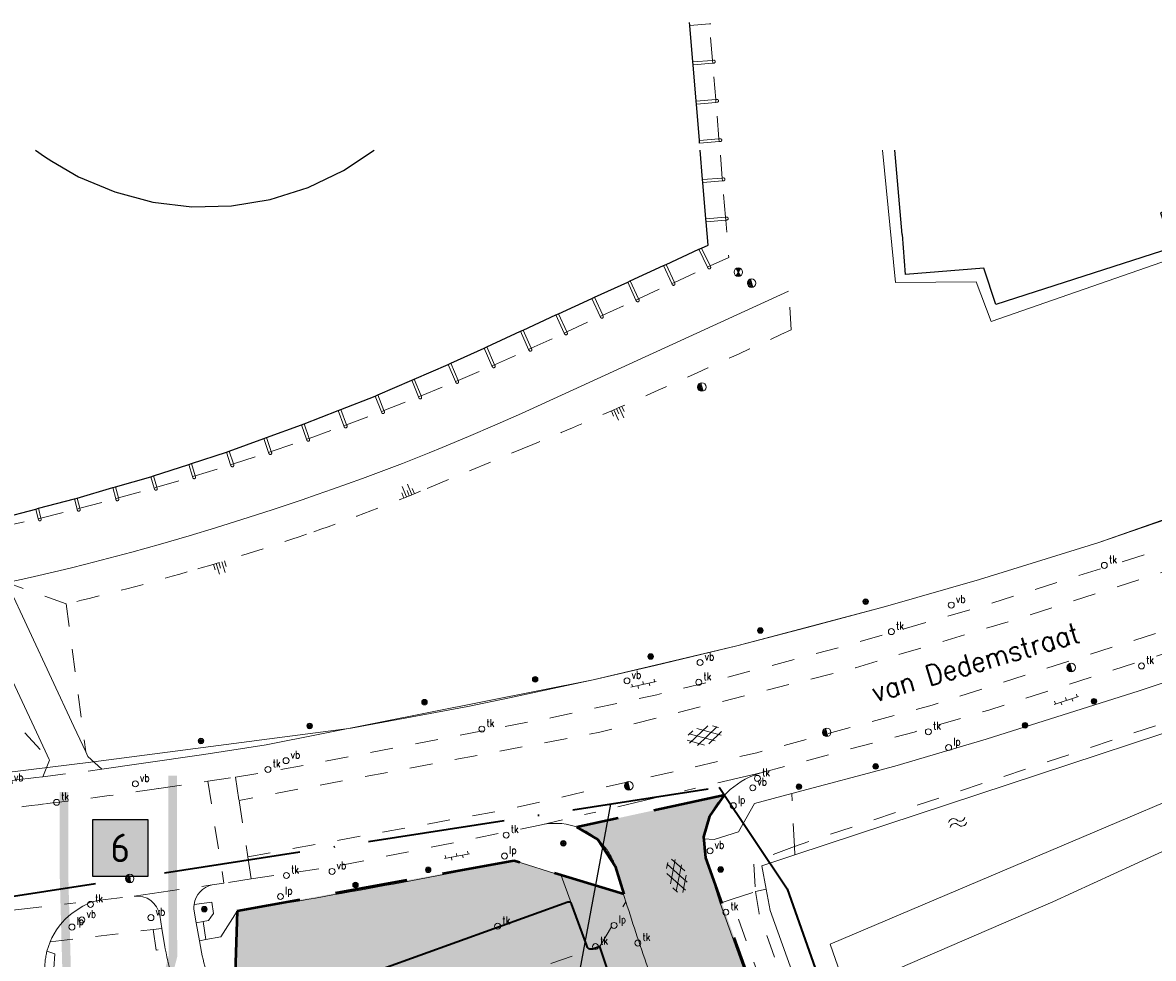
# Model space of a CAD drawing. Header units: metres. Extents: x 132072 to 132715, y 517419 to 517799.
# Tile 28 of 33: x 132472 to 132571, y 517717 to 517799. Entities that reach past the tile are written whole.
import ezdxf
from ezdxf.enums import TextEntityAlignment as Align
from ezdxf.lldxf.tags import DXFTag

# ---------------------------------------------------------------- set-up
doc = ezdxf.new("R2010")
doc.units = ezdxf.units.M
for name, pattern in [('HIDDEN', [9.525, 6.35, -3.175]), ('NLCS-HIDDEN', [4, 2, -2]), ('XX-HART', [13, 4, -2, 1, -2, 4]), ('XX-PROJECTGRENS', [18, 12, -3, 0, -3])]:
    doc.linetypes.add(name, pattern=pattern)
for name, color, linetype, lineweight in [('B-XX-MO-DETAIL1-V', 253, 'CONTINUOUS', 18), ('B-XX-VH-VERHARDING_ASFALT-ROOD-G', 1, 'CONTINUOUS', 35), ('GBKN HOOFDGEBOUW', 250, 'CONTINUOUS', 25), ('GBKN HOOFDGEBOUW OVERBOUWD', 250, 'CONTINUOUS', 25), ('GBKN KANT FUNCTIEVERSCHIL WEG', 252, 'NLCS-HIDDEN', 13), ('GBKN KANT FUNTIEVERSCHIL', 252, 'NLCS-HIDDEN', 13), ('GBKN KANT GESLOTEN VERHARDING', 252, 'CONTINUOUS', 13), ('GBKN KANT GESLOTEN VERHARDING EIGEN TERREIN', 252, 'CONTINUOUS', 13), ('GBKN KANT OP  OF INRIT', 252, 'NLCS-HIDDEN', 13), ('GBKN KANT OPEN VERHARDING', 252, 'CONTINUOUS', 13), ('GBKN KANT WEGVAK GESL VERHARDING', 252, 'NLCS-HIDDEN', 13), ('GBKN KANT WEGVAK HULPLIJN', 252, 'XX-HART', 13), ('GBKN MUUR', 252, 'NLCS-HIDDEN', 13), ('GBKN OVERBOUW', 252, 'NLCS-HIDDEN', 13), ('GBKN STRAATNAAM', 252, 'CONTINUOUS', 13), ('GBKN TALUD', 252, 'CONTINUOUS', 13), ('GBKN TALUDLIJN', 252, 'NLCS-HIDDEN', 13), ('GBKN VERHARDINGSSYMBOOL', 252, 'CONTINUOUS', 13), ('GBKN VLAKAFSLUITING', 252, 'NLCS-HIDDEN', 13), ('GBKN VLAKAFSLUITING BEHEER GROEN', 252, 'NLCS-HIDDEN', 13), ('GBKN VLAKAFSLUITING BEHEER WEGEN', 252, 'NLCS-HIDDEN', 13), ('GBKN WALBESCHERMING', 252, 'CONTINUOUS', 13), ('GBKN WATER', 252, 'CONTINUOUS', 13), ('KADASTER PERCEELSGRENS', 252, 'KG-KADASTRAAL', 13), ('KADASTER VOORLOPIGE PERCEELSGRENS DERDEN', 252, 'CONTINUOUS', 13), ('N-XX-KG-PROJECTGRENS-G', 7, 'XX-PROJECTGRENS', 35), ('N-XX-MO-ONDERZOEK_VAKINDELING-S', 2, 'CONTINUOUS', 25), ('THEMA BOOM', 252, 'CONTINUOUS', 13), ('THEMA LICHTMAST', 252, 'CONTINUOUS', 13), ('THEMA RIOOL', 252, 'CONTINUOUS', 13), ('THEMA STRAATMEUBILAIR', 252, 'CONTINUOUS', 13), ('X-XX-AL-DETAIL1-T25', 8, 'CONTINUOUS', 25), ('X-XX-AL-REFERENTIE-G', 7, 'CONTINUOUS', 18)]:
    doc.layers.add(name, color=color, linetype=linetype, lineweight=lineweight)
doc.styles.add('NLCS-ISO-M1000-T25', font='NLCS-ISO.ttf', dxfattribs={"height": 2.5})
doc.styles.add('Style-STANDARD', font='STANDARD.shx')
tags = doc.linetypes.add('KG-KADASTRAAL', pattern='A,5.5,-2,["K",Standard,S=1.8,R=0,X=0,Y=-0.9],-2,5.5,-2,[5,NLCS.SHX,S=0.75,R=0,X=0,Y=0],-2', length=19).pattern_tags.tags
tags[6] = DXFTag(74, 10)

# ---------------------------------------------------------------- blocks, each defined once
blk = doc.blocks.new('talud')
at = {"layer": 'GBKN TALUD'}
for p, q in [((0.0025, 0), (0.0025, -0.01)), ((0.005, 0), (0.005, -0.005)), ((-0.005, 0), (-0.005, -0.005)), ((-0.0025, 0), (-0.0025, -0.01)), ((0, 0), (0, -0.005))]:
    blk.add_line(p, q, dxfattribs=at)
blk = doc.blocks.new('talud_1')
at = {"layer": 'GBKN TALUD'}
for p, q in [((0, 0), (0.00349, -0.00358)), ((0.00179, 0.00174), (0.00877, -0.00542)), ((0.00358, 0.00349), (0.00707, -0.00009)), ((-0.00358, -0.00349), (-0.00009, -0.00707)), ((-0.00179, -0.00174), (0.00519, -0.00891))]:
    blk.add_line(p, q, dxfattribs=at)
blk = doc.blocks.new('water')
at = {"layer": 'GBKN WATER', "extrusion": (0, 0, -1)}
for centre in [(-0.00375, 0.00025), (-0.00375, -0.00425)]:
    blk.add_arc(centre, 0.00425, 28.07249, 151.92751, dxfattribs=at)
at = {"layer": 'GBKN WATER'}
for centre in [(0.01125, 0.00425), (0.01125, -0.00025)]:
    blk.add_arc(centre, 0.00425, 208.07248, 331.92751, dxfattribs=at)
blk = doc.blocks.new('OV6')
at = {"layer": 'GBKN VERHARDINGSSYMBOOL'}
for p, q in [((0, 0), (0.045, 0)), ((0.0025, 0), (0.0025, 0.005)), ((0.0225, 0), (0.0225, 0.005)), ((0.0325, 0), (0.0325, -0.005)), ((0.0425, 0), (0.0425, 0.005)), ((0.0125, 0), (0.0125, -0.005))]:
    blk.add_line(p, q, dxfattribs=at)
blk = doc.blocks.new('GV4')
at = {"layer": 'GBKN VERHARDINGSSYMBOOL'}
for p, q in [((0.0026, -0.009), (0.0408, 0.0128)), ((0.0037, 0.0052), (0.0132, 0.0107)), ((0.006, 0.0071), (0.0471, -0.0163)), ((0.0149, -0.0163), (0.056, 0.0071)), ((0.0212, 0.0128), (0.0594, -0.009)), ((0.0488, 0.0107), (0.0583, 0.0052)), ((0, -0.003), (0.027, -0.0185)), ((0.035, -0.0185), (0.062, -0.003))]:
    blk.add_line(p, q, dxfattribs=at)
blk = doc.blocks.new('dwa')
at = {"layer": 'THEMA RIOOL'}
for p, q in [((-0.035, 0.0138), (-0.0232, -0.0296)), ((-0.0296, 0.023), (-0.0141, -0.0348)), ((-0.0236, 0.0292), (-0.0056, -0.0371)), ((-0.0169, 0.0336), (0.0022, -0.0374)), ((-0.0099, 0.0361), (0.0097, -0.0361))]:
    blk.add_line(p, q, dxfattribs=at)
blk.add_circle((0, 0), 0.0375, dxfattribs=at)
blk = doc.blocks.new('rwa')
at = {"layer": 'THEMA RIOOL'}
for p, q in [((0.0188, -0.0325), (-0.0187, 0.0325)), ((-0.0187, -0.0325), (0.0188, 0.0325)), ((-0.0173, 0.03), (0.0173, 0.03)), ((-0.013, 0.0225), (0.013, 0.0225)), ((-0.0086, 0.015), (0.0087, 0.015)), ((-0.0043, 0.0075), (0.0043, 0.0075)), ((-0.0173, -0.03), (0.0173, -0.03)), ((-0.013, -0.0225), (0.013, -0.0225)), ((-0.0086, -0.015), (0.0087, -0.015)), ((-0.0043, -0.0075), (0.0043, -0.0075))]:
    blk.add_line(p, q, dxfattribs=at)
blk.add_circle((0, 0), 0.0375, dxfattribs=at)
blk = doc.blocks.new('vbord')
at = {"layer": 'THEMA STRAATMEUBILAIR'}
blk.add_circle((0, 0), 0.0262, dxfattribs=at)
at = {"layer": 'THEMA STRAATMEUBILAIR', "style": 'Style-STANDARD', "width": 0.9}
blk.add_text('vb', height=0.0675, dxfattribs=at).set_placement((0.0413, 0.0187))
blk = doc.blocks.new('boom')
at = {"layer": 'THEMA BOOM'}
for radius in [0.0243, 0.0172, 0.0112, 0.00446]:
    blk.add_circle((0, 0), radius, dxfattribs=at)
blk = doc.blocks.new('tkolk')
at = {"layer": 'THEMA RIOOL'}
blk.add_circle((0, 0), 0.0262, dxfattribs=at)
at = {"layer": 'THEMA RIOOL', "style": 'Style-STANDARD', "width": 0.9}
blk.add_text('tk', height=0.0675, dxfattribs=at).set_placement((0.0413, 0.0187))
blk = doc.blocks.new('lp')
at = {"layer": 'THEMA LICHTMAST'}
blk.add_circle((0, 0), 0.0262, dxfattribs=at)
at = {"layer": 'THEMA LICHTMAST', "style": 'Style-STANDARD', "width": 0.899999}
blk.add_text('lp', height=0.0675, dxfattribs=at).set_placement((0.0412, 0.0188))
blk = doc.blocks.new('Ondergrond_20161213')
at = {"layer": 'GBKN HOOFDGEBOUW', "flags": 128}
for points in [[(132473.292, 517787.6), (132474.073, 517787.047), (132474.728, 517786.658)], [(132573.792, 517782.751), (132571.828, 517782.129), (132572.818, 517779.051), (132557.394, 517774.085), (132556.366, 517777.271), (132549.508, 517776.715), (132549.226, 517780.214), (132549.19, 517780.211), (132548.547, 517787.6)]]:
    blk.add_lwpolyline(points, dxfattribs=at)
at = {"layer": 'GBKN HOOFDGEBOUW OVERBOUWD', "flags": 128}
for points in [[(132530.608, 517798.535), (132530.587, 517798.785)], [(132530.871, 517795.337), (132530.608, 517798.535)], [(132530.892, 517795.088), (132530.871, 517795.337)], [(132531.155, 517791.9), (132530.892, 517795.088)], [(132531.175, 517791.651), (132531.155, 517791.9)], [(132531.438, 517788.463), (132531.175, 517791.651)], [(132531.459, 517788.213), (132531.438, 517788.463)], [(132474.728, 517786.658), (132477.041, 517785.282), (132480.224, 517783.946), (132483.57, 517783.064), (132486.993, 517782.656), (132490.453, 517782.74), (132493.856, 517783.298), (132497.156, 517784.337), (132500.269, 517785.823), (132502.958, 517787.6)], [(132531.722, 517785.025), (132531.51, 517787.6)], [(132531.742, 517784.776), (132531.722, 517785.025)], [(132532.005, 517781.588), (132531.742, 517784.776)], [(132531.632, 517779.027), (132532.195, 517779.286), (132532.026, 517781.339)], [(132532.026, 517781.339), (132532.005, 517781.588)], [(132528.524, 517777.598), (132531.404, 517778.922)], [(132531.404, 517778.922), (132531.632, 517779.027)], [(132525.389, 517776.157), (132528.297, 517777.494)], [(132528.297, 517777.494), (132528.524, 517777.598)], [(132522.251, 517774.717), (132525.162, 517776.053)], [(132525.162, 517776.053), (132525.389, 517776.157)], [(132519.103, 517773.268), (132522.024, 517774.612)], [(132522.024, 517774.612), (132522.251, 517774.717)], [(132515.991, 517771.838), (132518.876, 517773.165)], [(132518.876, 517773.165), (132519.103, 517773.268)], [(132512.812, 517770.376), (132515.765, 517771.734)], [(132515.765, 517771.734), (132515.991, 517771.838)], [(132512.586, 517770.271), (132512.812, 517770.376)], [(132509.666, 517768.93), (132512.586, 517770.271)], [(132506.466, 517767.544), (132509.437, 517768.83)], [(132509.437, 517768.83), (132509.666, 517768.93)], [(132503.276, 517766.161), (132506.238, 517767.444)], [(132506.238, 517767.444), (132506.466, 517767.544)], [(132500.041, 517764.881), (132503.047, 517766.062)], [(132503.047, 517766.062), (132503.276, 517766.161)], [(132496.817, 517763.615), (132499.808, 517764.79)], [(132499.808, 517764.79), (132500.041, 517764.881)], [(132493.528, 517762.424), (132496.581, 517763.53)], [(132496.581, 517763.53), (132496.817, 517763.615)], [(132490.261, 517761.24), (132493.293, 517762.339)], [(132493.293, 517762.339), (132493.528, 517762.424)], [(132486.948, 517760.153), (132490.025, 517761.155)], [(132490.025, 517761.155), (132490.261, 517761.24)], [(132483.631, 517759.072), (132486.71, 517760.075)], [(132486.71, 517760.075), (132486.948, 517760.153)], [(132480.287, 517758.109), (132483.393, 517758.994)], [(132483.393, 517758.994), (132483.631, 517759.072)], [(132476.938, 517757.115), (132480.046, 517758.042)], [(132480.046, 517758.042), (132480.287, 517758.109)], [(132473.562, 517756.228), (132476.698, 517757.043)], [(132476.698, 517757.043), (132476.938, 517757.115)], [(132470.175, 517755.348), (132473.32, 517756.165)], [(132473.32, 517756.165), (132473.562, 517756.228)]]:
    blk.add_lwpolyline(points, dxfattribs=at)
at = {"layer": 'GBKN KANT FUNCTIEVERSCHIL WEG', "flags": 128}
for points in [[(132490.798, 517732.673), (132491.113, 517730.638)], [(132491.113, 517730.638), (132491.88, 517725.687)], [(132491.88, 517725.687), (132492.181, 517723.747)]]:
    blk.add_lwpolyline(points, dxfattribs=at)
at = {"layer": 'GBKN KANT FUNTIEVERSCHIL', "flags": 128}
for points in [[(132487.368, 517719.917), (132487.643, 517718.342)], [(132484.357, 517719.418), (132484.608, 517717.804), (132484.644, 517717.627)]]:
    blk.add_lwpolyline(points, dxfattribs=at)
at = {"layer": 'GBKN KANT FUNTIEVERSCHIL'}
for centre, radius, start, end in [((132518.825, 517723.11), 5.527, 18.5453, 37.46239), ((132480.617, 517715.827), 6.523, 165.94928, 181.47091)]:
    blk.add_arc(centre, radius, start, end, dxfattribs=at)
at = {"layer": 'GBKN KANT GESLOTEN VERHARDING', "flags": 128}
for points in [[(132517.884, 517728.543), (132517.613, 517728.489)], [(132490.751, 517711.196), (132519.908, 517721.709)], [(132520.241, 517721.564), (132520.242, 517721.56)], [(132521.533, 517718.024), (132520.242, 517721.56)], [(132521.576, 517717.906), (132521.533, 517718.024)], [(132522.107, 517717.612), (132522.731, 517717.839)], [(132522.731, 517717.839), (132524.486, 517712.485), (132524.029, 517712.329)]]:
    blk.add_lwpolyline(points, dxfattribs=at)
at = {"layer": 'GBKN KANT GESLOTEN VERHARDING', "extrusion": (0, 0, -1)}
blk.add_arc((-132520.004, 517721.475), 0.253, 67.67445, 159.38558, dxfattribs=at)
at = {"layer": 'GBKN KANT GESLOTEN VERHARDING'}
blk.add_arc((132521.988, 517718.024), 0.428, 195.92511, 286.13072, dxfattribs=at)
at = {"layer": 'GBKN KANT GESLOTEN VERHARDING EIGEN TERREIN', "flags": 128}
for points in [[(132539.26, 517775.261), (132515.845, 517764.522), (132513.535, 517763.505), (132511.214, 517762.512), (132508.914, 517761.553), (132507.76, 517761.082), (132506.603, 517760.621), (132505.436, 517760.167), (132504.266, 517759.723), (132501.919, 517758.851), (132499.291, 517757.893), (132497.973, 517757.423), (132496.651, 517756.965), (132495.331, 517756.521), (132494.007, 517756.089), (132491.354, 517755.243), (132489.055, 517754.524), (132486.75, 517753.826), (132484.242, 517753.098), (132481.727, 517752.397), (132479.035, 517751.678), (132477.686, 517751.331), (132476.334, 517750.995), (132474.951, 517750.662), (132473.565, 517750.339), (132472.177, 517750.026), (132470.787, 517749.724)], [(132476.647, 517737.114), (132470.787, 517749.724)], [(132473.572, 517736.186), (132467.533, 517749.054)], [(132477.681, 517734.9), (132476.647, 517737.114)], [(132473.572, 517736.186), (132474.493, 517734.205)], [(132479.086, 517733.358), (132477.883, 517734.466), (132477.681, 517734.9)], [(132474.493, 517734.205), (132474.517, 517734.153), (132473.939, 517732.707)], [(132487.173, 517721.52), (132488.727, 517721.712), (132488.881, 517720.732), (132488.63, 517720.411), (132488.451, 517720.096), (132487.965, 517720.016)], [(132487.965, 517720.016), (132487.368, 517719.917)]]:
    blk.add_lwpolyline(points, dxfattribs=at)
at = {"layer": 'GBKN KANT OP  OF INRIT', "flags": 128}
for points in [[(132488.386, 517732.304), (132489.785, 517723.386)], [(132488.212, 517718.442), (132487.965, 517720.016)], [(132483.592, 517719.325), (132483.858, 517717.51), (132484.644, 517717.627)], [(132474.29, 517717.411), (132474.968, 517717.187), (132474.858, 517715.613), (132474.097, 517715.66)]]:
    blk.add_lwpolyline(points, dxfattribs=at)
at = {"layer": 'GBKN KANT OPEN VERHARDING', "flags": 128}
for points in [[(132582.133, 517758.767), (132566.433, 517753.24), (132555.99, 517749.999), (132547.745, 517747.613), (132534.723, 517744.167), (132522.139, 517741.207), (132493.504, 517735.515)], [(132539.529, 517731.239), (132548.55, 517733.628), (132556.565, 517736.003), (132569.953, 517740.236), (132598.35, 517749.697)], [(132493.504, 517735.515), (132488.021, 517734.668), (132482.533, 517733.855), (132479.086, 517733.358)], [(132536.253, 517730.374), (132539.529, 517731.239)], [(132532.732, 517727.213), (132534.857, 517727.873), (132536.253, 517730.374)], [(132531.825, 517727.257), (132532.732, 517727.213)], [(132519.327, 517724.067), (132515.265, 517725.352)], [(132525.006, 517721.759), (132524.267, 517724.075), (132524.181, 517724.475), (132524.065, 517724.868)], [(132533.262, 517721.628), (132531.992, 517725.615)], [(132520.241, 517721.564), (132519.327, 517724.067)], [(132478.916, 517721.89), (132478.093, 517721.703), (132477.442, 517721.364), (132476.498, 517720.752)], [(132487.368, 517719.917), (132487.161, 517721.1), (132487.156, 517721.31), (132487.173, 517721.52)], [(132490.951, 517720.925), (132489.509, 517718.669), (132488.212, 517718.442)], [(132533.262, 517721.628), (132538.548, 517706.951)], [(132484.357, 517719.418), (132484.179, 517720.565)], [(132474.565, 517718.232), (132474.413, 517717.826), (132474.29, 517717.411)], [(132488.212, 517718.442), (132487.643, 517718.342)], [(132487.643, 517718.342), (132487.821, 517717.325)]]:
    blk.add_lwpolyline(points, dxfattribs=at)
at = {"layer": 'GBKN KANT OPEN VERHARDING', "extrusion": (0, 0, -1)}
for centre, radius, start, end in [((-132538.911, 517726.062), 7.289, 23.94638, 74.3949), ((-132536.935, 517726.962), 5.119, 3.30778, 23.723), ((-132383.43, 518380.436), 668.219, 258.621257, 260.740434), ((-132692.067, 517774.028), 175.047, 340.50353, 342.62657), ((-132524.895, 517725.933), 41.099, 340.1827, 348.34107)]:
    blk.add_arc(centre, radius, start, end, dxfattribs=at)
at = {"layer": 'GBKN KANT OPEN VERHARDING'}
for centre, radius, start, end in [((132428.008, 518103.471), 373.598, 275.51316, 277.06197), ((132518.826, 517723.078), 5.546, 37.73658, 99.7811), ((132536.941, 517726.948), 5.126, 176.54245, 195.07217), ((132489.179, 517721.252), 2.024, 101.77129, 172.38629), ((132482.17, 517720.216), 2.039, 9.8541, 97.1633), ((132480.24, 517715.88), 6.143, 127.52834, 157.49066), ((132525.166, 517725.739), 38.282, 192.69682, 200.20228)]:
    blk.add_arc(centre, radius, start, end, dxfattribs=at)
at = {"layer": 'GBKN KANT WEGVAK GESL VERHARDING', "flags": 128}
for points in [[(132585.514, 517757.359), (132572.228, 517752.725), (132556.14, 517747.623), (132543.718, 517744.037), (132533.324, 517741.27), (132527.702, 517739.888), (132518.425, 517737.868), (132493.878, 517733.155)], [(132536.95, 517733.083), (132550.249, 517736.624), (132556.786, 517738.541), (132577.852, 517745.325), (132591.776, 517749.999), (132606.477, 517755.345)], [(132490.798, 517732.673), (132493.878, 517733.155)], [(132484.097, 517731.667), (132488.386, 517732.304)], [(132488.386, 517732.304), (132490.798, 517732.673)], [(132492.181, 517723.747), (132500, 517724.928), (132517.613, 517728.489)], [(132489.785, 517723.386), (132488.766, 517723.233)], [(132492.181, 517723.747), (132489.785, 517723.386)], [(132478.916, 517721.89), (132481.916, 517722.239)]]:
    blk.add_lwpolyline(points, dxfattribs=at)
at = {"layer": 'GBKN KANT WEGVAK GESL VERHARDING'}
for centre, radius, start, end in [((132412.473, 518226.354), 499.845, 277.08825, 278.23839), ((132426.488, 518117.238), 389.834, 275.5417, 277.02318)]:
    blk.add_arc(centre, radius, start, end, dxfattribs=at)
at = {"layer": 'GBKN KANT WEGVAK HULPLIJN', "flags": 128}
for points in [[(132536.95, 517733.083), (132517.613, 517728.489)], [(132481.916, 517722.239), (132488.766, 517723.233)], [(132460.918, 517719.811), (132478.916, 517721.89)]]:
    blk.add_lwpolyline(points, dxfattribs=at)
at = {"layer": 'GBKN MUUR', "flags": 128}
for points in [[(132530.608, 517798.535), (132532.326, 517798.677)], [(132532.326, 517798.677), (132532.435, 517798.686)], [(132530.871, 517795.337), (132532.59, 517795.479)], [(132530.892, 517795.088), (132532.61, 517795.23)], [(132532.59, 517795.479), (132532.699, 517795.488)], [(132532.61, 517795.23), (132532.719, 517795.239)], [(132531.155, 517791.9), (132532.873, 517792.042)], [(132531.175, 517791.651), (132532.894, 517791.792)], [(132532.873, 517792.042), (132532.982, 517792.051)], [(132532.894, 517791.792), (132533.002, 517791.801)], [(132531.438, 517788.463), (132533.157, 517788.604)], [(132531.459, 517788.213), (132533.177, 517788.355)], [(132533.157, 517788.604), (132533.265, 517788.613)], [(132533.177, 517788.355), (132533.285, 517788.364)], [(132531.722, 517785.025), (132533.44, 517785.167)], [(132531.742, 517784.776), (132533.461, 517784.918)], [(132533.44, 517785.167), (132533.548, 517785.176)], [(132533.461, 517784.918), (132533.568, 517784.927)], [(132532.005, 517781.588), (132533.723, 517781.729)], [(132532.026, 517781.339), (132533.744, 517781.48)], [(132533.723, 517781.729), (132533.831, 517781.738)], [(132533.744, 517781.48), (132533.851, 517781.489)], [(132532.152, 517777.36), (132531.404, 517778.922)], [(132532.379, 517777.465), (132531.632, 517779.027)], [(132528.297, 517777.494), (132529.022, 517775.919)], [(132528.524, 517777.598), (132529.249, 517776.024)], [(132532.193, 517777.274), (132532.152, 517777.36)], [(132532.419, 517777.381), (132532.379, 517777.465)], [(132525.886, 517774.476), (132525.162, 517776.053)], [(132526.113, 517774.58), (132525.389, 517776.157)], [(132529.022, 517775.919), (132529.06, 517775.836)], [(132529.249, 517776.024), (132529.287, 517775.941)], [(132522.024, 517774.612), (132522.747, 517773.04)], [(132522.251, 517774.717), (132522.974, 517773.145)], [(132525.926, 517774.389), (132525.886, 517774.476)], [(132526.153, 517774.494), (132526.113, 517774.58)], [(132519.605, 517771.584), (132518.876, 517773.165)], [(132519.832, 517771.688), (132519.103, 517773.268)], [(132522.747, 517773.04), (132522.787, 517772.954)], [(132522.974, 517773.145), (132523.014, 517773.059)], [(132516.484, 517770.151), (132515.765, 517771.734)], [(132516.712, 517770.255), (132515.991, 517771.838)], [(132519.645, 517771.497), (132519.605, 517771.584)], [(132519.872, 517771.602), (132519.832, 517771.688)], [(132512.812, 517770.376), (132513.501, 517768.809)], [(132512.586, 517770.271), (132513.273, 517768.706)], [(132516.523, 517770.065), (132516.484, 517770.151)], [(132516.751, 517770.169), (132516.712, 517770.255)], [(132510.069, 517767.339), (132509.437, 517768.83)], [(132510.299, 517767.436), (132509.666, 517768.93)], [(132513.273, 517768.706), (132513.311, 517768.618)], [(132513.501, 517768.809), (132513.54, 517768.719)], [(132506.833, 517765.984), (132506.238, 517767.444)], [(132507.064, 517766.081), (132506.466, 517767.544)], [(132510.336, 517767.348), (132510.299, 517767.436)], [(132510.106, 517767.25), (132510.069, 517767.339)], [(132503.047, 517766.062), (132503.58, 517764.693)], [(132503.276, 517766.161), (132503.812, 517764.785)], [(132506.87, 517765.894), (132506.833, 517765.984)], [(132507.101, 517765.989), (132507.064, 517766.081)], [(132499.808, 517764.79), (132500.305, 517763.446)], [(132500.041, 517764.881), (132500.539, 517763.535)], [(132503.58, 517764.693), (132503.615, 517764.604)], [(132503.812, 517764.785), (132503.848, 517764.695)], [(132496.581, 517763.53), (132497.025, 517762.274)], [(132496.817, 517763.615), (132497.262, 517762.357)], [(132500.305, 517763.446), (132500.338, 517763.356)], [(132500.539, 517763.535), (132500.573, 517763.443)], [(132493.703, 517761.118), (132493.293, 517762.339)], [(132493.941, 517761.195), (132493.528, 517762.424)], [(132497.025, 517762.274), (132497.057, 517762.184)], [(132497.262, 517762.357), (132497.293, 517762.268)], [(132490.025, 517761.155), (132490.379, 517760.042)], [(132490.261, 517761.24), (132490.617, 517760.117)], [(132493.735, 517761.024), (132493.703, 517761.118)], [(132493.972, 517761.103), (132493.941, 517761.195)], [(132486.71, 517760.075), (132487.039, 517759.001)], [(132486.948, 517760.153), (132487.278, 517759.074)], [(132490.379, 517760.042), (132490.408, 517759.95)], [(132490.617, 517760.117), (132490.646, 517760.026)], [(132483.393, 517758.994), (132483.68, 517757.998)], [(132483.631, 517759.072), (132483.921, 517758.065)], [(132487.039, 517759.001), (132487.067, 517758.91)], [(132487.278, 517759.074), (132487.306, 517758.983)], [(132480.046, 517758.042), (132480.311, 517757.068)], [(132480.287, 517758.109), (132480.552, 517757.133)], [(132483.68, 517757.998), (132483.707, 517757.904)], [(132483.921, 517758.065), (132483.948, 517757.973)], [(132476.698, 517757.043), (132476.926, 517756.163)], [(132476.938, 517757.115), (132477.168, 517756.225)], [(132480.311, 517757.068), (132480.336, 517756.976)], [(132480.552, 517757.133), (132480.577, 517757.041)], [(132473.32, 517756.165), (132473.522, 517755.318)], [(132473.562, 517756.228), (132473.766, 517755.376)], [(132476.926, 517756.163), (132476.95, 517756.07)], [(132477.168, 517756.225), (132477.192, 517756.132)], [(132473.522, 517755.318), (132473.544, 517755.225)], [(132473.766, 517755.376), (132473.788, 517755.283)]]:
    blk.add_lwpolyline(points, dxfattribs=at)
at = {"layer": 'GBKN MUUR'}
for centre, radius, start, end in [((132532.709, 517795.364), 0.125, 274.3818, 94.80262), ((132532.991, 517791.926), 0.125, 275.06638, 94.08146), ((132533.275, 517788.489), 0.125, 274.3818, 94.80262), ((132533.558, 517785.052), 0.125, 274.3818, 94.80262), ((132533.841, 517781.614), 0.125, 274.3818, 94.80262), ((132532.306, 517777.328), 0.125, 205.64114, 25.02942), ((132529.172, 517775.885), 0.122, 203.52636, 296.11992), ((132529.174, 517775.888), 0.124, 294.55829, 25.08799), ((132526.04, 517774.442), 0.125, 204.82314, 24.82314), ((132522.899, 517773.003), 0.122, 203.52636, 296.11992), ((132522.901, 517773.006), 0.124, 294.55829, 25.08799), ((132519.758, 517771.55), 0.125, 205.0143, 24.63198), ((132516.637, 517770.117), 0.125, 204.70821, 24.33107), ((132513.424, 517768.666), 0.123, 202.8524, 294.74717), ((132513.425, 517768.669), 0.125, 293.87932, 23.72024), ((132510.221, 517767.299), 0.125, 203.25661, 22.89983), ((132506.986, 517765.942), 0.125, 202.35518, 22.35518), ((132503.73, 517764.646), 0.123, 200.24565, 292.4214), ((132503.732, 517764.649), 0.125, 291.25399, 21.41307), ((132500.455, 517763.4), 0.126, 290.58004, 20.05035), ((132500.455, 517763.397), 0.124, 199.57899, 291.0514), ((132497.174, 517762.223), 0.123, 198.61177, 290.5728), ((132497.175, 517762.226), 0.125, 289.60551, 19.57905), ((132493.853, 517761.063), 0.125, 198.43495, 18.43495), ((132490.527, 517759.987), 0.124, 197.35605, 288.0634), ((132490.525, 517759.989), 0.126, 288.33756, 17.08189), ((132487.186, 517758.945), 0.124, 196.37607, 287.59339), ((132487.186, 517758.947), 0.126, 287.34899, 16.62048), ((132483.827, 517757.938), 0.125, 195.70437, 286.24921), ((132483.826, 517757.94), 0.127, 286.66707, 15.28651), ((132480.454, 517757.005), 0.122, 193.68767, 286.50046), ((132480.458, 517757.008), 0.124, 284.64265, 15.54548), ((132477.068, 517756.097), 0.121, 192.72742, 286.01258), ((132477.068, 517756.103), 0.128, 285.57746, 13.16254), ((132473.664, 517755.251), 0.123, 192.08591, 284.65675), ((132473.662, 517755.257), 0.129, 284.90123, 11.84144)]:
    blk.add_arc(centre, radius, start, end, dxfattribs=at)
at = {"layer": 'GBKN OVERBOUW', "flags": 128}
for points in [[(132532.59, 517795.479), (132532.326, 517798.677)], [(132532.61, 517795.23), (132532.59, 517795.479)], [(132532.873, 517792.042), (132532.61, 517795.23)], [(132532.894, 517791.792), (132532.873, 517792.042)], [(132533.157, 517788.604), (132532.894, 517791.792)], [(132533.177, 517788.355), (132533.157, 517788.604)], [(132533.44, 517785.167), (132533.239, 517787.6)], [(132533.461, 517784.918), (132533.44, 517785.167)], [(132533.723, 517781.729), (132533.461, 517784.918)], [(132532.379, 517777.465), (132534.013, 517778.217), (132533.744, 517781.48)], [(132533.744, 517781.48), (132533.723, 517781.729)], [(132529.249, 517776.024), (132532.152, 517777.36)], [(132532.152, 517777.36), (132532.379, 517777.465)], [(132526.113, 517774.58), (132529.022, 517775.919)], [(132529.022, 517775.919), (132529.249, 517776.024)], [(132522.974, 517773.145), (132525.886, 517774.476)], [(132525.886, 517774.476), (132526.113, 517774.58)], [(132519.832, 517771.688), (132522.747, 517773.04)], [(132522.747, 517773.04), (132522.974, 517773.145)], [(132516.712, 517770.255), (132519.605, 517771.584)], [(132519.605, 517771.584), (132519.832, 517771.688)], [(132513.501, 517768.809), (132516.484, 517770.151)], [(132516.484, 517770.151), (132516.712, 517770.255)], [(132510.299, 517767.436), (132513.273, 517768.706)], [(132513.273, 517768.706), (132513.501, 517768.809)], [(132510.069, 517767.339), (132510.299, 517767.436)], [(132507.064, 517766.081), (132510.069, 517767.339)], [(132503.812, 517764.785), (132506.833, 517765.984)], [(132506.833, 517765.984), (132507.064, 517766.081)], [(132500.539, 517763.535), (132503.58, 517764.693)], [(132503.58, 517764.693), (132503.812, 517764.785)], [(132497.262, 517762.357), (132500.305, 517763.446)], [(132500.305, 517763.446), (132500.539, 517763.535)], [(132493.941, 517761.195), (132497.025, 517762.274)], [(132497.025, 517762.274), (132497.262, 517762.357)], [(132490.617, 517760.117), (132493.703, 517761.118)], [(132493.703, 517761.118), (132493.941, 517761.195)], [(132487.278, 517759.074), (132490.379, 517760.042)], [(132490.379, 517760.042), (132490.617, 517760.117)], [(132483.921, 517758.065), (132487.039, 517759.001)], [(132487.039, 517759.001), (132487.278, 517759.074)], [(132480.552, 517757.133), (132483.68, 517757.998)], [(132483.68, 517757.998), (132483.921, 517758.065)], [(132477.168, 517756.225), (132480.311, 517757.068)], [(132480.311, 517757.068), (132480.552, 517757.133)], [(132473.766, 517755.376), (132476.926, 517756.163)], [(132476.926, 517756.163), (132477.168, 517756.225)], [(132470.347, 517754.594), (132473.522, 517755.318)], [(132473.522, 517755.318), (132473.766, 517755.376)]]:
    blk.add_lwpolyline(points, dxfattribs=at)
at = {"layer": 'GBKN TALUDLIJN', "flags": 128}
for points in [[(132539.49, 517771.863), (132539.26, 517775.261)], [(132516.84, 517761.813), (132506.999, 517757.72)], [(132475.979, 517747.844), (132470.787, 517749.724)], [(132475.979, 517747.844), (132477.681, 517734.9)], [(132464.296, 517745.454), (132474.493, 517734.205)]]:
    blk.add_lwpolyline(points, dxfattribs=at)
at = {"layer": 'GBKN TALUDLIJN', "extrusion": (0, 0, -1)}
for centre, radius, start, end in [((-132087.855, 518752.383), 1079.534, 245.268811, 246.123137), ((-132344.421, 518174.545), 447.299, 246.2149, 247.32727), ((-132441.38, 517916.315), 171.634, 247.52253, 251.08098), ((-132422.436, 517971.539), 230.017, 251.07719, 253.80819), ((-132423.921, 517966.186), 224.462, 253.79123, 256.58969)]:
    blk.add_arc(centre, radius, start, end, dxfattribs=at)
at = {"layer": 'GBKN VLAKAFSLUITING', "flags": 128}
blk.add_lwpolyline([(132473.939, 517732.707), (132479.086, 517733.358)], dxfattribs=at)
at = {"layer": 'GBKN VLAKAFSLUITING BEHEER GROEN', "flags": 128}
for points in [[(132600.777, 517742.307), (132600.325, 517743.116), (132599.989, 517743.695), (132599.261, 517744.46), (132598.123, 517745.094), (132598.067, 517745.113), (132596.518, 517745.281), (132595.139, 517745.11), (132539.761, 517726.607)], [(132539.761, 517726.607), (132539.529, 517731.239)], [(132539.761, 517726.607), (132536.2, 517725.223), (132536.361, 517722.645)], [(132539.761, 517726.607), (132539.801, 517725.85)], [(132536.361, 517722.645), (132537.291, 517722.859)], [(132533.262, 517721.628), (132534.229, 517721.945)], [(132534.229, 517721.945), (132536.361, 517722.645)], [(132587.313, 517618.165), (132571.978, 517621.004), (132570.072, 517622.202), (132566.575, 517631.828), (132563.541, 517640.243), (132536.824, 517714.769), (132534.229, 517721.945)], [(132536.361, 517722.645), (132536.667, 517720.723), (132545.621, 517695.678), (132558.302, 517660.495), (132570.307, 517626.576), (132570.596, 517625.854), (132570.892, 517625.331), (132571.362, 517624.632), (132571.717, 517624.206), (132572.27, 517623.685), (132572.836, 517623.242), (132573.445, 517622.86), (132574.09, 517622.544), (132574.765, 517622.298), (132575.462, 517622.123), (132606.802, 517615.97), (132642.822, 517609.078)]]:
    blk.add_lwpolyline(points, dxfattribs=at)
at = {"layer": 'GBKN VLAKAFSLUITING BEHEER WEGEN', "flags": 128}
for points in [[(132611.266, 517764.984), (132596.476, 517759.3), (132579.804, 517753.122), (132559.186, 517746.498), (132545.119, 517742.256), (132522.715, 517736.599), (132491.113, 517730.638)], [(132491.88, 517725.687), (132514.528, 517729.826), (132536.485, 517734.812), (132551.818, 517738.981), (132579.878, 517747.987), (132593.797, 517752.825), (132608.459, 517759.747), (132612.421, 517761.305)], [(132522.731, 517717.839), (132525.006, 517721.759)], [(132474.565, 517718.232), (132483.592, 517719.325)], [(132483.592, 517719.325), (132484.357, 517719.418)], [(132491.941, 517707.214), (132522.107, 517717.612)]]:
    blk.add_lwpolyline(points, dxfattribs=at)
at = {"layer": 'GBKN WALBESCHERMING', "flags": 128}
for points in [[(132597.308, 517744.299), (132595.953, 517744.377), (132539.801, 517725.85)], [(132598.433, 517738.465), (132581.983, 517730.754), (132562.386, 517721.739), (132546.652, 517714.934)], [(132539.801, 517725.85), (132536.923, 517724.9), (132537.291, 517722.859)], [(132537.291, 517722.859), (132537.636, 517720.983), (132559.244, 517660.832), (132571.25, 517626.91)]]:
    blk.add_lwpolyline(points, dxfattribs=at)
at = {"layer": 'KADASTER PERCEELSGRENS', "flags": 128}
for points in [[(132511.17, 517738.847), (132514.815, 517739.618), (132522.139, 517741.207), (132527.561, 517742.465), (132534.723, 517744.167), (132540.883, 517745.772), (132547.745, 517747.613), (132555.99, 517749.999), (132566.433, 517753.24), (132585.98, 517759.947), (132605.68, 517767.024)], [(132613.726, 517746.686), (132598.336, 517741.591), (132542.909, 517718.032), (132568.506, 517644.486)], [(132423.677, 517729.486), (132427.287, 517729.733), (132447.307, 517730.794), (132454.632, 517731.1), (132478.355, 517734.004), (132500.935, 517736.948), (132511.17, 517738.847)]]:
    blk.add_lwpolyline(points, dxfattribs=at)
at = {"layer": 'KADASTER VOORLOPIGE PERCEELSGRENS DERDEN', "flags": 128}
blk.add_lwpolyline([(132576.188, 517787.6), (132577.626, 517783.246), (132572.198, 517781.291), (132573.284, 517778.251), (132556.998, 517772.606), (132555.695, 517776.08), (132548.624, 517775.999), (132547.486, 517787.6)], dxfattribs=at)
at = {"layer": 'GBKN TALUD', "xscale": 100, "yscale": 100, "zscale": 10}
for name, p, rotation in [('talud', (132524.187, 517764.96), 23.69657645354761), ('talud_1', (132506.018, 517757.318), 157.876521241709), ('talud', (132489.356, 517751.472), 16.9203706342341)]:
    blk.add_blockref(name, p, dxfattribs=dict(at, rotation=rotation))
at = {"layer": 'GBKN VERHARDINGSSYMBOOL', "zscale": 10}
for name, p, xscale, yscale, rotation in [('OV6', (132525.448, 517740.549), 50.00000000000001, 50.00000000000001, 12.71533698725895), ('OV6', (132562.519, 517739.046), 49.99999999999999, 49.99999999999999, 18.23569146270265), ('GV4', (132530.345, 517736.051), 50, 50, 14.18918015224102), ('OV6', (132509.1, 517725.535), 50, 50, 10.89418298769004), ('GV4', (132529.837, 517722.508), 50.00000000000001, 50.00000000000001, 108.4168344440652)]:
    blk.add_blockref(name, p, dxfattribs=dict(at, xscale=xscale, yscale=yscale, rotation=rotation))
at = {"layer": 'GBKN WATER', "xscale": 100, "yscale": 100, "zscale": 10, "rotation": 197.76432337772}
blk.add_blockref('water', (132554.766, 517728.937), dxfattribs=at)
at = {"layer": 'THEMA BOOM', "xscale": 10, "yscale": 10}
for p in [(132546.007, 517748.049), (132536.781, 517745.524), (132527.172, 517743.238), (132517.052, 517741.239), (132507.361, 517739.245), (132565.998, 517739.323), (132497.297, 517737.156), (132559.968, 517737.216), (132487.782, 517735.841), (132546.88, 517733.609), (132540.157, 517731.833), (132519.519, 517726.872), (132533.299, 517724.579), (132507.687, 517724.547), (132501.32, 517723.221), (132488.07, 517721.103)]:
    blk.add_blockref('boom', p, dxfattribs=at)
at = {"layer": 'THEMA LICHTMAST', "xscale": 10, "yscale": 10}
for p in [(132553.271, 517735.262), (132534.411, 517730.166), (132514.37, 517725.758), (132494.746, 517722.21), (132476.477, 517719.536), (132523.965, 517719.678)]:
    blk.add_blockref('lp', p, dxfattribs=at)
at = {"layer": 'THEMA RIOOL', "xscale": 10, "yscale": 10}
for name, p in [('rwa', (132534.851, 517776.91)), ('dwa', (132536.016, 517775.96)), ('dwa', (132531.66, 517766.856)), ('tkolk', (132566.911, 517751.225)), ('tkolk', (132548.26, 517745.419)), ('dwa', (132564, 517742.271)), ('tkolk', (132570.169, 517742.417)), ('tkolk', (132531.386, 517740.982)), ('tkolk', (132512.387, 517736.88)), ('dwa', (132542.59, 517736.595)), ('tkolk', (132551.498, 517736.646)), ('tkolk', (132493.649, 517733.344)), ('tkolk', (132536.525, 517732.56)), ('dwa', (132525.264, 517731.918)), ('tkolk', (132475.132, 517730.463)), ('tkolk', (132514.515, 517727.593)), ('tkolk', (132495.266, 517724.053)), ('dwa', (132481.538, 517723.795)), ('tkolk', (132478.104, 517721.524)), ('tkolk', (132533.76, 517720.835)), ('tkolk', (132513.769, 517719.612)), ('tkolk', (132526.052, 517718.133)), ('tkolk', (132522.338, 517717.826))]:
    blk.add_blockref(name, p, dxfattribs=at)
at = {"layer": 'THEMA STRAATMEUBILAIR', "xscale": 10, "yscale": 10}
for p in [(132553.508, 517747.746), (132531.496, 517742.715), (132525.099, 517741.11), (132495.235, 517734.115), (132470.991, 517732.136), (132482.033, 517732.081), (132536.115, 517731.737), (132532.372, 517726.214), (132499.262, 517724.408), (132477.349, 517720.16), (132483.402, 517720.365)]:
    blk.add_blockref('vbord', p, dxfattribs=at)
at = {"layer": 'GBKN STRAATNAAM', "style": 'Style-STANDARD'}
blk.add_text('van Dedemstraat', height=1.8, rotation=16.42097, dxfattribs=at).set_placement((132555.61, 517742.75), align=Align.MIDDLE_CENTER)

msp = doc.modelspace()

# ---------------------------------------------------------------- hatches: boundary and pattern name
at = {"layer": 'B-XX-MO-DETAIL1-V', "transparency": 33554646}
h = msp.add_hatch(color=151, dxfattribs=at)
h.dxf.hatch_style = 1
h.paths.add_polyline_path([(132490.951, 517720.925), (132490.73, 517714.024), (132486.697, 517710.632), (132473.572, 517637.817), (132475.308, 517631.053), (132507.635, 517625.081), (132508.967, 517624.343), (132510.175, 517622.519), (132510.285, 517620.663), (132509.276, 517615.148), (132562.801, 517605.722), (132567.148, 517598.057), (132596.297, 517592.118), (132593.043, 517601.457), (132647.611, 517591.09), (132649.526, 517601.024), (132640.716, 517602.712), (132641.531, 517606.934), (132581.302, 517618.31), (132571.947, 517620.172), (132570.696, 517620.755), (132569.41, 517621.887), (132568.723, 517622.948), (132531.992, 517725.615), (132531.84, 517727.453), (132532.356, 517729.251), (132533.641, 517731.098), (132520.703, 517728.296), (132522.54, 517727.197), (132524.065, 517724.868), (132524.82, 517722.421), (132515.197, 517725.338)])

# ---------------------------------------------------------------- linework, layer by layer
at = {"layer": 'B-XX-MO-DETAIL1-V', "color": 190, "linetype": 'HIDDEN', "lineweight": 50}
msp.add_lwpolyline([(132568.723, 517622.948), (132531.992, 517725.615), (132531.84, 517727.453), (132532.356, 517729.251), (132533.641, 517731.098), (132520.703, 517728.296), (132522.54, 517727.197), (132524.065, 517724.868), (132524.82, 517722.421), (132515.197, 517725.338), (132490.951, 517720.925), (132490.73, 517714.024)], dxfattribs=at)
at = {"layer": 'B-XX-VH-VERHARDING_ASFALT-ROOD-G'}
msp.add_lwpolyline([(132524.488, 517712.479), (132522.731, 517717.839), (132522.107, 517717.612, -0.455332), (132521.576, 517717.906), (132520.242, 517721.56, 0.429084), (132519.908, 517721.709), (132490.751, 517711.196, 0.402111)], format="xyb", dxfattribs=at)
msp.add_lwpolyline([(132524.488, 517712.479), (132522.731, 517717.839), (132522.107, 517717.612, -0.455332), (132521.576, 517717.906), (132520.242, 517721.56, 0.429084), (132519.908, 517721.709), (132490.751, 517711.196, 0.402111)], format="xyb", dxfattribs=at)
msp.add_lwpolyline([(132524.488, 517712.479), (132522.731, 517717.839), (132522.107, 517717.612, -0.455332), (132521.576, 517717.906), (132520.242, 517721.56, 0.429084), (132519.908, 517721.709), (132490.751, 517711.196, 0.402111)], format="xyb", dxfattribs=at)
at = {"layer": 'N-XX-KG-PROJECTGRENS-G'}
msp.add_lwpolyline([(132533.179, 517731.791), (132539.115, 517722.882), (132573.459, 517625.793), (132663.733, 517608.959), (132670.707, 517589.562), (132662.412, 517577.612), (132159.388, 517670.64), (132151.964, 517626.832), (132135.132, 517626.746), (132125.645, 517681.954), (132161.453, 517700.047), (132448.806, 517718.75)], close=True, dxfattribs=at)
at = {"layer": 'N-XX-MO-ONDERZOEK_VAKINDELING-S'}
msp.add_line((132523.643, 517730.317), (132500.925, 517607.477), dxfattribs=at)
at = {"layer": 'X-XX-AL-DETAIL1-T25', "color": 10, "const_width": 0.75}
for points in [[(132485.294, 517732.804), (132485.294, 517725.437), (132485.326, 517716.967), (132483.375, 517709.548), (132468.234, 517643.785), (132469.788, 517626.549), (132467.407, 517613.676)], [(132475.786, 517731.355), (132475.786, 517723.988), (132476.086, 517713.061), (132464.33, 517647.293), (132464.406, 517632.794), (132461.087, 517614.844)]]:
    msp.add_lwpolyline(points, dxfattribs=at)

# ---------------------------------------------------------------- block references
at = {"layer": 'X-XX-AL-REFERENTIE-G'}
msp.add_blockref('Ondergrond_20161213', (0, 0), dxfattribs=at)

# ---------------------------------------------------------------- texts
at = {"layer": 'X-XX-AL-DETAIL1-T25', "insert": (132480.711, 517726.472), "char_height": 2.5, "width": 2.31371, "attachment_point": 5, "style": 'NLCS-ISO-M1000-T25', "bg_fill": 17, "box_fill_scale": 1.5, "bg_fill_color": 10, "bg_fill_transparency": 0}
msp.add_mtext('6', dxfattribs=at)

doc.saveas('drawing.dxf')
